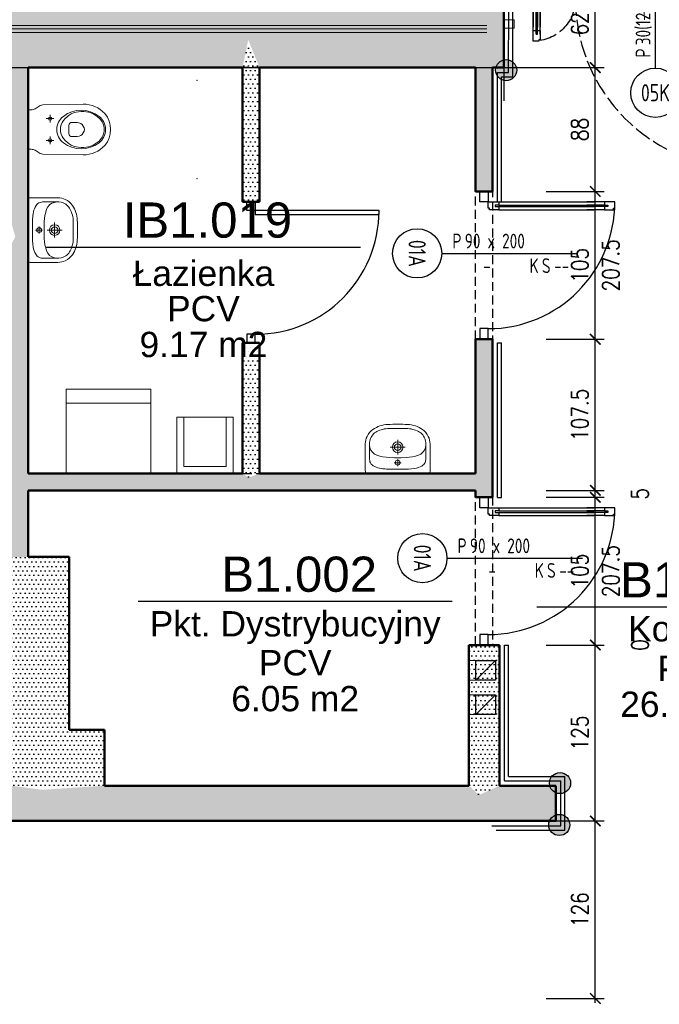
# Model space of a CAD drawing. Header units: millimetres. Extents: x 509 to 7952, y 243 to 5804.
# Tile 26 of 54: x 4995 to 5450, y 1645 to 2345. Entities that reach past the tile are written whole.
import ezdxf
from ezdxf.enums import TextEntityAlignment as Align

# ---------------------------------------------------------------- set-up
doc = ezdxf.new("R2010")
doc.units = ezdxf.units.MM
doc.linetypes.add('ACAD_ISO02W100', pattern=[15, 12, -3])
doc.linetypes.add('HIDDEN', pattern=[9.525, 6.35, -3.175])
for name, color, linetype in [('WK-Drzwi', 9, 'Continuous'), ('WK-EtykDrzwi', 11, 'Continuous'), ('WK-EtykPow', 173, 'Continuous'), ('WK-Poręcze', 252, 'Continuous'), ('WK-Schody', 254, 'Continuous'), ('WK-Wentylacja', 2, 'Continuous'), ('WK-Wymiary', 8, 'Continuous'), ('WK-Ściany', 7, 'Continuous')]:
    doc.layers.add(name, color=color, linetype=linetype)
for name, color, linetype, lineweight in [('WK-INSTALACJE WODKAN', 170, 'Continuous', 5), ('WK-widok', 8, 'Continuous', 0), ('WK-Wyburzenia', 6, 'Continuous', 5)]:
    doc.layers.add(name, color=color, linetype=linetype, lineweight=lineweight)
doc.layers.add('WK-Pomieszczenia', color=173, linetype='Continuous', plot=False)
doc.styles.add('Arial', font='micross.ttf', dxfattribs={"width": 0.9})
doc.styles.add('iso cp', font='isocpeur.ttf')
doc.styles.add('RomanS-Narrow', font='romans.shx', dxfattribs={"width": 0.8})
doc.linetypes.add('BATTING', pattern='A,0.00254,-2.54,[134,ltypeshp.shx,S=2.54,R=0,X=-2.54,Y=0],-5.08,[134,ltypeshp.shx,S=2.54,R=180,X=2.54,Y=0],-2.54', length=10.16254)
doc.dimstyles.new('AEC Dimension 1-50', dxfattribs={"dimtxt": 12, "dimasz": 0.075, "dimexe": 6.25, "dimexo": 0, "dimgap": 5, "dimtad": 1, "dimdec": 1, "dimrnd": 0.5, "dimzin": 9, "dimdsep": 46, "dimtxsty": 'RomanS-Narrow', "dimblk": 'ARCHTICK', "dimcen": 0.125, "dimdle": 3.125, "dimclrd": 8, "dimclre": 8, "dimclrt": 256, "dimadec": 1, "dimazin": 0, "dimtfac": 1, "dimtdec": 1, "dimtmove": 2, "dimatfit": 2, "dimfxl": 0, "dimtolj": 1, "dimtzin": 0, "dimarcsym": 0})
pattern_1 = [(360, (534.9164, 699.143), (1.5875, 3.175), [0, -3.175])]

# ---------------------------------------------------------------- blocks, each defined once
blk = doc.blocks.new('L2')
at = {"color": 8}
for p, q in [((7.5, 5), (20, 5)), ((7.5, 0), (20, 0))]:
    blk.add_line(p, q, dxfattribs=at)
at = {"color": 4}
for p, q in [((7.5, 3), (20, 3)), ((7.5, 2), (20, 2))]:
    blk.add_line(p, q, dxfattribs=at)
blk.add_lwpolyline([(0, 1), (0, 5), (7.5, 5), (7.5, 3), (5, 3), (5, 2), (7.5, 2), (7.5, 0), (1, 0), (1, 1)], close=True)
blk = doc.blocks.new('L3')
for p, q in [((-22.5, -0.5), (-22.5, 0.5)), ((22.5, -0.5), (22.5, 0.5))]:
    blk.add_line(p, q)
at = {"color": 8}
for p, q in [((-15, 2.5), (15, 2.5)), ((-15, -2.5), (15, -2.5))]:
    blk.add_line(p, q, dxfattribs=at)
at = {"color": 4}
for p, q in [((-15, 0.5), (15, 0.5)), ((-15, 0.5), (15, 0.5)), ((-15, -0.5), (15, -0.5)), ((-15, -0.5), (15, -0.5))]:
    blk.add_line(p, q, dxfattribs=at)
blk = doc.blocks.new('J20A')
at = {"color": 8}
for p, q in [((-7.74, -12.8), (-7.74, -18.11)), ((7.74, -12.8), (7.74, -18.11)), ((-10.47, -15.46), (-5.02, -15.46)), ((10.47, -15.46), (5.02, -15.46))]:
    blk.add_line(p, q, dxfattribs=at)
for points in [[(0, 0), (-13.22, 0, 0.361499), (-14.04, -0.68), (-14.04, -1.97, -0.113832), (-14.72, -4.92), (-16.09, -6.9, 0.160391), (-17.54, -10.27, -9.743295)], [(0, 0), (13.22, 0, -0.361499), (14.04, -0.68), (14.04, -1.97, 0.113832), (14.72, -4.92), (16.09, -6.9, -0.160391), (17.54, -10.27, 9.743295)], [(-17.54, -10.27), (-18.01, -38.9, 0.215306), (-11.31, -54.4, 0.363764), (11.31, -54.4, 0.215307), (18.01, -38.9), (17.54, -10.27)]]:
    blk.add_lwpolyline(points, format="xyb")
for points in [[(-9.35, -24.93, -0.495421), (9.35, -24.93, -0.34834), (9.32, -50.32, -0.494226), (-9.35, -50.28, -0.347612)], [(-12.76, -37.61, -0.225934), (-6.49, -24.94, -0.33442), (6.49, -24.93, -0.225682), (12.76, -37.61, -0.205421), (8.17, -50.28, -0.442489), (-8.17, -50.28, -0.205423)], [(-2.92, -28.82), (2.93, -28.82, -0.480655), (5, -30.99), (5, -34.72, -0.244457), (2.45, -39.1, -0.328114), (-2.46, -39.1, -0.243111), (-5, -34.75), (-4.99, -30.99, -0.480295), (-2.92, -28.82)]]:
    blk.add_lwpolyline(points, format="xyb", close=True)
for centre in [(-7.74, -15.46), (7.74, -15.46)]:
    blk.add_circle(centre, 1.15, dxfattribs=at)
for p in [(-35, 0), (35, 0), (-35, -120), (35, -120)]:
    blk.add_point(p)
blk = doc.blocks.new('J50a')
for p, q in [((20.85, 0), (-20.85, 0)), ((-23, -2.14), (-23, -21)), ((0, -10.13), (0, -5.23)), ((23, -21), (23, -2.14)), ((-20, -20.98), (-20, -10.2)), ((2.53, -7.68), (-2.53, -7.68)), ((0, -23.98), (0, -13.48)), ((20, -10.2), (20, -20.98)), ((-5.34, -18.73), (5.34, -18.73))]:
    blk.add_line(p, q)
at = {"flags": 128}
for points in [[(-20.85, 0, 0.056329), (-22.22, -0.1, 0.274623), (-22.85, -0.67, 0.078029), (-23, -2.14, 0.987626)], [(20.85, 0, -0.056329), (22.22, -0.1, -0.274623), (22.85, -0.67, -0.078029), (23, -2.14, -0.987626)], [(-20, -10.2, -0.104891), (-19.52, -7.91, -0.153237), (-17.09, -5.29, -0.096443), (-12.1, -3.56, -0.04719), (-3.09, -2.97), (-2.75, -2.97, 0.009116), (2.75, -2.97), (3.09, -2.97, -0.053543), (12.87, -3.72, -0.091574), (17.37, -5.47, -0.166964), (19.69, -8.36, -0.062926), (20, -10.2, -1.040135)], [(-23, -21, 0.111521), (-21.76, -26.31, 0.123014), (-17.56, -31.31, 0.141312), (-7.12, -34.81, 0.026087), (7.12, -34.81, 0.141312), (17.56, -31.31, 0.123014), (21.76, -26.31, 0.111521), (23, -21)]]:
    blk.add_lwpolyline(points, format="xyb", dxfattribs=at)
blk.add_lwpolyline([(13.79, -30.26, 0.212121), (19.27, -24.85, 0.157769), (19.69, -18.5, 0.270169), (14.76, -12.99, 0.074819), (6.02, -11.37), (6.02, -11.37), (2.16, -11.22), (-2.16, -11.22), (-6.02, -11.37), (-6.02, -11.37, 0.074819), (-14.76, -12.99, 0.270169), (-19.69, -18.5, 0.157769), (-19.27, -24.85, 0.212121), (-13.79, -30.26, 0.110292), (-5.03, -31.99), (0, -32), (5.03, -31.99, 0.110292)], format="xyb", close=True, dxfattribs=at)
for centre, radius in [((0, -7.68), 1.73), ((0, -18.73), 3.78), ((0, -18.73), 2.33)]:
    blk.add_circle(centre, radius)
blk = doc.blocks.new('WK_Pow_tag_01_50')
at = {"color": 0, "linetype": 'ByBlock'}
blk.add_line((-2.789, 0), (2.789, 0), dxfattribs=at)
at = {"color": 0, "linetype": 'ByBlock', "style": 'Arial'}
for tag, height, p in [('POWIERZCHNIE:NUMERAUTO', 0.625, (0.071, 0.482)), ('POWIERZCHNIE:NAZWA', 0.45, (0, -0.455)), ('POWIERZCHNIE_WYKOŃCZENIE:POSADZKA', 0.45, (0, -1.091)), ('POWIERZCHNIE_STYL:POWOBLICZ', 0.45, (0, -1.728))]:
    blk.add_attdef(tag, text='', height=height, dxfattribs=at).set_placement(p, align=Align.MIDDLE)
blk = doc.blocks.new('_ArchTick')
at = {"color": 0, "linetype": 'ByBlock', "const_width": 15}
blk.add_lwpolyline([(-50, -50), (50, 50)], dxfattribs=at)
blk = doc.blocks.new('*D928')
at = {"layer": 'Defpoints', "color": 0}
for p in [(5369.26, 1775.53), (5404.26, 1775.53), (5369.26, 1649.39)]:
    blk.add_point(p, dxfattribs=at)
at = {"layer": 'WK-Wymiary', "color": 8, "linetype": 'Continuous', "lineweight": -2, "ltscale": 1.3}
for p, q in [((5404.26, 1646.27), (5404.26, 1778.66)), ((5369.26, 1775.53), (5410.51, 1775.53)), ((5369.26, 1649.39), (5410.51, 1649.39))]:
    blk.add_line(p, q, dxfattribs=at)
at = {"layer": 'WK-Wymiary', "color": 8, "linetype": 'ByBlock', "lineweight": -2, "xscale": 0.075, "yscale": 0.075, "zscale": 0.075}
for p, rotation in [((5404.26, 1775.53), 90), ((5404.26, 1649.39), 270)]:
    blk.add_blockref('_ArchTick', p, dxfattribs=dict(at, rotation=rotation))
at = {"layer": 'WK-Wymiary', "lineweight": -3, "insert": (5393.26, 1712.46), "char_height": 12, "attachment_point": 5, "rotation": 90, "style": 'RomanS-Narrow'}
blk.add_mtext('\\A1;\\A1;126', dxfattribs=at)
blk = doc.blocks.new('*D929')
at = {"layer": 'Defpoints', "color": 0}
for p in [(5369.26, 1900.51), (5404.26, 1900.51), (5369.26, 1775.53)]:
    blk.add_point(p, dxfattribs=at)
at = {"layer": 'WK-Wymiary', "color": 8, "linetype": 'Continuous', "lineweight": -2, "ltscale": 1.3}
for p, q in [((5404.26, 1772.41), (5404.26, 1903.63)), ((5369.26, 1900.51), (5410.51, 1900.51)), ((5369.26, 1775.53), (5410.51, 1775.53))]:
    blk.add_line(p, q, dxfattribs=at)
at = {"layer": 'WK-Wymiary', "color": 8, "linetype": 'ByBlock', "lineweight": -2, "xscale": 0.075, "yscale": 0.075, "zscale": 0.075}
for p, rotation in [((5404.26, 1900.51), 90), ((5404.26, 1775.53), 270)]:
    blk.add_blockref('_ArchTick', p, dxfattribs=dict(at, rotation=rotation))
at = {"layer": 'WK-Wymiary', "lineweight": -3, "insert": (5393.26, 1838.02), "char_height": 12, "attachment_point": 5, "rotation": 90, "style": 'RomanS-Narrow'}
blk.add_mtext('\\A1;\\A1;125', dxfattribs=at)
blk = doc.blocks.new('*D930')
at = {"layer": 'Defpoints', "color": 0}
for p in [(5369.26, 1900.53), (5369.26, 1900.51), (5404.26, 1900.53)]:
    blk.add_point(p, dxfattribs=at)
at = {"layer": 'WK-Wymiary', "color": 8, "linetype": 'Continuous', "lineweight": -2, "ltscale": 1.3}
for p, q in [((5404.26, 1897.38), (5404.26, 1903.66)), ((5369.26, 1900.53), (5410.51, 1900.53)), ((5369.26, 1900.51), (5410.51, 1900.51)), ((5404.26, 1900.53), (5404.26, 1900.61)), ((5404.26, 1900.51), (5404.26, 1900.43))]:
    blk.add_line(p, q, dxfattribs=at)
at = {"layer": 'WK-Wymiary', "color": 8, "linetype": 'ByBlock', "lineweight": -2, "xscale": 0.075, "yscale": 0.075, "zscale": 0.075}
for p, rotation in [((5404.26, 1900.53), 270), ((5404.26, 1900.51), 90)]:
    blk.add_blockref('_ArchTick', p, dxfattribs=dict(at, rotation=rotation))
at = {"layer": 'WK-Wymiary', "lineweight": -3, "insert": (5436.01, 1900.52), "char_height": 12, "attachment_point": 5, "rotation": 90, "style": 'RomanS-Narrow'}
blk.add_mtext('\\A1;\\A1;0', dxfattribs=at)
blk = doc.blocks.new('*D931')
at = {"layer": 'Defpoints', "color": 0}
for p in [(5369.26, 2005.51), (5404.26, 2005.51), (5369.26, 1900.53)]:
    blk.add_point(p, dxfattribs=at)
at = {"layer": 'WK-Wymiary', "color": 8, "linetype": 'Continuous', "lineweight": -2, "ltscale": 1.3}
for p, q in [((5404.26, 1897.41), (5404.26, 2008.63)), ((5369.26, 2005.51), (5410.51, 2005.51)), ((5369.26, 1900.53), (5410.51, 1900.53))]:
    blk.add_line(p, q, dxfattribs=at)
at = {"layer": 'WK-Wymiary', "color": 8, "linetype": 'ByBlock', "lineweight": -2, "xscale": 0.075, "yscale": 0.075, "zscale": 0.075}
for p, rotation in [((5404.26, 2005.51), 90), ((5404.26, 1900.53), 270)]:
    blk.add_blockref('_ArchTick', p, dxfattribs=dict(at, rotation=rotation))
at = {"layer": 'WK-Wymiary', "lineweight": -3, "insert": (5393.26, 1953.02), "char_height": 12, "attachment_point": 5, "rotation": 90, "style": 'RomanS-Narrow'}
blk.add_mtext('\\A1;\\A1;105', dxfattribs=at)
blk = doc.blocks.new('*D932')
at = {"layer": 'Defpoints', "color": 0}
for p in [(5369.26, 2010.43), (5404.26, 2010.43), (5369.26, 2005.51)]:
    blk.add_point(p, dxfattribs=at)
at = {"layer": 'WK-Wymiary', "color": 8, "linetype": 'Continuous', "lineweight": -2, "ltscale": 1.3}
for p, q in [((5369.26, 2010.43), (5410.51, 2010.43)), ((5404.26, 2002.38), (5404.26, 2013.56)), ((5404.26, 2010.43), (5404.26, 2010.51)), ((5369.26, 2005.51), (5410.51, 2005.51)), ((5404.26, 2005.51), (5404.26, 2005.43))]:
    blk.add_line(p, q, dxfattribs=at)
at = {"layer": 'WK-Wymiary', "color": 8, "linetype": 'ByBlock', "lineweight": -2, "xscale": 0.075, "yscale": 0.075, "zscale": 0.075}
for p, rotation in [((5404.26, 2010.43), 270), ((5404.26, 2005.51), 90)]:
    blk.add_blockref('_ArchTick', p, dxfattribs=dict(at, rotation=rotation))
at = {"layer": 'WK-Wymiary', "lineweight": -3, "insert": (5436.01, 2007.97), "char_height": 12, "attachment_point": 5, "rotation": 90, "style": 'RomanS-Narrow'}
blk.add_mtext('\\A1;\\A1;5', dxfattribs=at)
blk = doc.blocks.new('*D933')
at = {"layer": 'Defpoints', "color": 0}
for p in [(5369.26, 2117.83), (5404.26, 2117.83), (5369.26, 2010.43)]:
    blk.add_point(p, dxfattribs=at)
at = {"layer": 'WK-Wymiary', "color": 8, "linetype": 'Continuous', "lineweight": -2, "ltscale": 1.3}
for p, q in [((5404.26, 2007.31), (5404.26, 2120.95)), ((5369.26, 2117.83), (5410.51, 2117.83)), ((5369.26, 2010.43), (5410.51, 2010.43))]:
    blk.add_line(p, q, dxfattribs=at)
at = {"layer": 'WK-Wymiary', "color": 8, "linetype": 'ByBlock', "lineweight": -2, "xscale": 0.075, "yscale": 0.075, "zscale": 0.075}
for p, rotation in [((5404.26, 2117.83), 90), ((5404.26, 2010.43), 270)]:
    blk.add_blockref('_ArchTick', p, dxfattribs=dict(at, rotation=rotation))
at = {"layer": 'WK-Wymiary', "lineweight": -3, "insert": (5393.26, 2064.13), "char_height": 12, "attachment_point": 5, "rotation": 90, "style": 'RomanS-Narrow'}
blk.add_mtext('\\A1;\\A1;107.5', dxfattribs=at)
blk = doc.blocks.new('*D934')
at = {"layer": 'Defpoints', "color": 0}
for p in [(5369.26, 2222.83), (5404.26, 2222.83), (5369.26, 2117.83)]:
    blk.add_point(p, dxfattribs=at)
at = {"layer": 'WK-Wymiary', "color": 8, "linetype": 'Continuous', "lineweight": -2, "ltscale": 1.3}
for p, q in [((5404.26, 2114.7), (5404.26, 2225.95)), ((5369.26, 2222.83), (5410.51, 2222.83)), ((5369.26, 2117.83), (5410.51, 2117.83))]:
    blk.add_line(p, q, dxfattribs=at)
at = {"layer": 'WK-Wymiary', "color": 8, "linetype": 'ByBlock', "lineweight": -2, "xscale": 0.075, "yscale": 0.075, "zscale": 0.075}
for p, rotation in [((5404.26, 2222.83), 90), ((5404.26, 2117.83), 270)]:
    blk.add_blockref('_ArchTick', p, dxfattribs=dict(at, rotation=rotation))
at = {"layer": 'WK-Wymiary', "lineweight": -3, "insert": (5393.26, 2170.33), "char_height": 12, "attachment_point": 5, "rotation": 90, "style": 'RomanS-Narrow'}
blk.add_mtext('\\A1;\\A1;105', dxfattribs=at)
blk = doc.blocks.new('*D935')
at = {"layer": 'Defpoints', "color": 0}
for p in [(5369.26, 2310.87), (5404.26, 2310.87), (5369.26, 2222.83)]:
    blk.add_point(p, dxfattribs=at)
at = {"layer": 'WK-Wymiary', "color": 8, "linetype": 'Continuous', "lineweight": -2, "ltscale": 1.3}
for p, q in [((5369.26, 2310.87), (5410.51, 2310.87)), ((5404.26, 2219.7), (5404.26, 2313.99)), ((5369.26, 2222.83), (5410.51, 2222.83))]:
    blk.add_line(p, q, dxfattribs=at)
at = {"layer": 'WK-Wymiary', "color": 8, "linetype": 'ByBlock', "lineweight": -2, "xscale": 0.075, "yscale": 0.075, "zscale": 0.075}
for p, rotation in [((5404.26, 2310.87), 90), ((5404.26, 2222.83), 270)]:
    blk.add_blockref('_ArchTick', p, dxfattribs=dict(at, rotation=rotation))
at = {"layer": 'WK-Wymiary', "lineweight": -3, "insert": (5393.26, 2266.85), "char_height": 12, "attachment_point": 5, "rotation": 90, "style": 'RomanS-Narrow'}
blk.add_mtext('\\A1;\\A1;88', dxfattribs=at)
blk = doc.blocks.new('*D936')
at = {"layer": 'Defpoints', "color": 0}
for p in [(5369.26, 2372.87), (5404.26, 2372.87), (5369.26, 2310.87)]:
    blk.add_point(p, dxfattribs=at)
at = {"layer": 'WK-Wymiary', "color": 8, "linetype": 'Continuous', "lineweight": -2, "ltscale": 1.3}
for p, q in [((5369.26, 2372.87), (5410.51, 2372.87)), ((5404.26, 2307.74), (5404.26, 2375.99)), ((5369.26, 2310.87), (5410.51, 2310.87))]:
    blk.add_line(p, q, dxfattribs=at)
at = {"layer": 'WK-Wymiary', "color": 8, "linetype": 'ByBlock', "lineweight": -2, "xscale": 0.075, "yscale": 0.075, "zscale": 0.075}
for p, rotation in [((5404.26, 2372.87), 90), ((5404.26, 2310.87), 270)]:
    blk.add_blockref('_ArchTick', p, dxfattribs=dict(at, rotation=rotation))
at = {"layer": 'WK-Wymiary', "lineweight": -3, "insert": (5393.26, 2341.87), "char_height": 12, "attachment_point": 5, "rotation": 90, "style": 'RomanS-Narrow'}
blk.add_mtext('\\A1;\\A1;62', dxfattribs=at)
blk = doc.blocks.new('WK_Door_Tag_02_50L')
at = {"color": 0, "linetype": 'ByBlock', "lineweight": -2}
blk.add_line((0, 0), (0, 2.75), dxfattribs=at)
blk.add_circle((0, -0.5), 0.5, dxfattribs=at)
at = {"color": 0, "linetype": 'ByBlock', "lineweight": -2, "style": 'RomanS-Narrow', "width": 0.75}
for tag, p in [('DRZWI_OBIEKTY:WYPOSAZENIESAMOZAMYKACZ', (0.1, 2.031)), ('DRZWI_OBIEKTY:WYPOSAZENIEKRATKAWENT', (0.1, 1.781)), ('DRZWI_OBIEKTY:KONTROLADOSTĘPU', (0.1, 2.28)), ('DRZWI_STYL:KLASAPPOŻ', (0.1, 0.839))]:
    blk.add_attdef(tag, text='', height=0.3, rotation=90, dxfattribs=at).set_placement(p, align=Align.TOP_LEFT)
for tag, p in [('DRZWI_STYL:KIERUNEKOTWIERANIAZNAK', (-0.1, 0.214)), ('DRZWI_STYL:ROZMIAR', (-0.1, 0.464))]:
    blk.add_attdef(tag, p, '', height=0.3, rotation=90, dxfattribs=at)
at = {"color": 0, "linetype": 'ByBlock', "lineweight": -2, "style": 'RomanS-Narrow', "width": 0.75, "flags": 4}
blk.add_attdef('DRZWI_OBIEKTY:SYMBOL', text='', height=0.35, rotation=360, dxfattribs=at).set_placement((0, -0.5), align=Align.MIDDLE_CENTER)

msp = doc.modelspace()

# ---------------------------------------------------------------- hatches: boundary and pattern name
at = {"layer": 'WK-Poręcze'}
for points in [[(5348.4, 2308.98, 1), (5333.42, 2308.98, 1)], [(5386.66, 1802.42, 1), (5371.69, 1802.42, 1)], [(5386.13, 1772.67, 1), (5371.15, 1772.67, 1)]]:
    msp.add_hatch(color=253, dxfattribs=at).paths.add_polyline_path(points)
at = {"layer": 'WK-Ściany', "linetype": 'Continuous', "lineweight": -3}
h = msp.add_hatch(dxfattribs=at)
h.set_pattern_fill('DOTS', color=253, scale=2, style=0)
h.set_pattern_definition(pattern_1)
h.paths.add_polyline_path([(4989.28, 2310.87), (4993.28, 2330.54), (4989.28, 2372.87), (4674.28, 2372.87), (4679.28, 2330.29), (4689.28, 2310.87)], flags=0)
h.paths.add_polyline_path([(4674.28, 2310.87), (4679.28, 2330.29), (4674.28, 2372.87), (4399.17, 2372.87), (4399.17, 2310.87)], flags=0)
h.paths.add_polyline_path([(5153.58, 2310.87), (5157.58, 2330.54), (5153.58, 2372.87), (4989.28, 2372.87), (4993.28, 2330.54), (5001.28, 2310.87)], flags=0)
h.paths.add_polyline_path([(5591.17, 2310.87), (5653.17, 2372.87), (5539.17, 2372.87), (5539.17, 2310.87)], flags=0)
h.paths.add_polyline_path([(5339.17, 2310.87), (5339.17, 2372.87), (5319.17, 2372.87), (5323.17, 2330.54), (5331.17, 2310.87)], flags=0)
h.paths.add_polyline_path([(5319.17, 2310.87), (5323.17, 2330.54), (5319.17, 2372.87), (5153.58, 2372.87), (5157.58, 2330.54), (5165.58, 2310.87)], flags=0)
h = msp.add_hatch(dxfattribs=at)
h.set_pattern_fill('DOTS', color=253, scale=2, style=0)
h.set_pattern_definition([(4e-13, (534.9164, 699.143), (1.5875, 3.175), [0, -3.175])])
h.paths.add_polyline_path([(5001.28, 2310.87), (4993.28, 2330.54), (4989.28, 2310.87), (4989.28, 2200.53), (4992.03, 2190.53), (5001.28, 2185.53)], flags=0)
h.paths.add_polyline_path([(5001.28, 2185.53), (4992.03, 2190.53), (4989.28, 2185.53), (4989.28, 2010.43), (4998.28, 2014.43), (5001.28, 2022.43)], flags=0)
h.paths.add_polyline_path([(5001.28, 2010.43), (4998.28, 2014.43), (4989.28, 2010.43), (4989.28, 1963.09), (5001.28, 1963.09)], flags=0)
h = msp.add_hatch(dxfattribs=at)
h.set_pattern_fill('DOTS', color=253, scale=2, style=0)
h.set_pattern_definition(pattern_1)
h.paths.add_polyline_path([(5165.58, 2310.87), (5157.58, 2330.54), (5153.58, 2310.87), (5153.58, 2215.33), (5165.58, 2215.33)], flags=0)
h.paths.add_polyline_path([(5165.58, 2115.33), (5153.58, 2115.33), (5153.58, 2022.43), (5157.58, 2019.43), (5165.58, 2022.43)], flags=0)
h = msp.add_hatch(dxfattribs=at)
h.set_pattern_fill('DOTS', color=253, scale=2, style=0)
h.set_pattern_definition(pattern_1)
h.paths.add_polyline_path([(5331.17, 2310.87), (5323.17, 2330.54), (5319.17, 2310.87), (5319.17, 2222.83), (5331.17, 2222.83)], flags=0)
h.paths.add_polyline_path([(5331.17, 2117.83), (5319.17, 2117.83), (5319.17, 2022.43), (5322.17, 2014.43), (5331.17, 2010.43)], flags=0)
h.paths.add_polyline_path([(5331.17, 2010.43), (5322.17, 2014.43), (5319.17, 2010.43), (5319.17, 2005.51), (5331.17, 2005.51)], flags=0)
h = msp.add_hatch(dxfattribs=at)
h.set_pattern_fill('DOTS', color=253, scale=2, style=0)
h.set_pattern_definition([(0, (534.9164, 699.143), (1.5875, 3.175), [0, -3.175])])
h.paths.add_polyline_path([(5001.28, 2022.43), (4998.28, 2014.43), (5001.28, 2010.43), (5153.58, 2010.43), (5157.58, 2019.43), (5153.58, 2022.43)], flags=0)
h.paths.add_polyline_path([(5165.58, 2022.43), (5157.58, 2019.43), (5153.58, 2010.43), (5319.17, 2010.43), (5322.17, 2014.43), (5319.17, 2022.43)], flags=0)
h = msp.add_hatch(dxfattribs=at)
h.set_pattern_fill('DOTS', color=253, scale=2, style=0)
h.set_pattern_definition(pattern_1)
h.paths.add_polyline_path([(5001.28, 1963.09), (4989.28, 1963.09), (4989.28, 1840.34), (5030.35, 1840.34), (5030.35, 1963.09)], flags=0)
h = msp.add_hatch(dxfattribs=at)
h.set_pattern_fill('DOTS', color=253, scale=2, style=0)
h.set_pattern_definition([(360, (534.9164, 699.143), (1.5875, 3.175), [0, -3.175])])
h.paths.add_polyline_path([(5314.48, 1800.53), (5321.71, 1794.01), (5336.17, 1800.53), (5336.17, 1900.53), (5314.48, 1900.53)], flags=0)
h = msp.add_hatch(dxfattribs=at)
h.set_pattern_fill('DOTS', color=253, scale=2, style=0)
h.set_pattern_definition(pattern_1)
h.paths.add_polyline_path([(5030.35, 1840.34), (4989.28, 1840.34), (4989.28, 1800.53), (5011.31, 1797.7), (5055.35, 1800.53), (5055.35, 1840.34)], flags=0)
h = msp.add_hatch(dxfattribs=at)
h.set_pattern_fill('DOTS', color=253, scale=2, style=0)
h.set_pattern_definition([(1e-13, (534.9164, 699.143), (1.5875, 3.175), [0, -3.175])])
h.paths.add_polyline_path([(4795.5, 1800.53), (4795.5, 1775.53), (4797.46, 1775.53), (4797.46, 1800.53)], flags=0)
h.paths.add_polyline_path([(4897.46, 1800.53), (4897.46, 1775.53), (4989.28, 1775.53), (5011.31, 1797.7), (4989.28, 1800.53)], flags=0)
h.paths.add_polyline_path([(5055.35, 1800.53), (5011.31, 1797.7), (4989.28, 1775.53), (5314.48, 1775.53), (5321.71, 1794.01), (5314.48, 1800.53)], flags=0)
h.paths.add_polyline_path([(5336.17, 1800.53), (5321.71, 1794.01), (5314.48, 1775.53), (5327.26, 1775.53), (5336.17, 1800.53)], flags=0)
h.paths.add_polyline_path([(5336.17, 1800.53), (5327.26, 1775.53), (5376.17, 1775.53), (5376.17, 1800.53)], flags=0)

# ---------------------------------------------------------------- linework, layer by layer
at = {"layer": 'WK-Drzwi', "color": 9, "linetype": 'Continuous', "lineweight": -3}
for points in [[(5322.17, 2215.33), (5322.17, 2222.83), (5328.17, 2222.83), (5328.17, 2215.33)], [(5156.58, 2209.33), (5156.58, 2215.33), (5162.58, 2215.33), (5162.58, 2209.33)], [(5162.58, 2209.33), (5162.58, 2206.33), (5250.58, 2206.33), (5250.58, 2209.33)], [(5156.58, 2121.33), (5156.58, 2115.33), (5162.58, 2115.33), (5162.58, 2121.33)], [(5322.17, 2125.33), (5322.17, 2117.83), (5328.17, 2117.83), (5328.17, 2125.33)], [(5322.17, 1998.01), (5322.17, 2005.51), (5328.17, 2005.51), (5328.17, 1998.01)], [(5322.17, 1908.01), (5322.17, 1900.51), (5328.17, 1900.51), (5328.17, 1908.01)]]:
    msp.add_lwpolyline(points, close=True, dxfattribs=at)
at = {"layer": 'WK-Drzwi', "color": 8, "linetype": 'ACAD_ISO02W100', "lineweight": -3, "extrusion": (0, 0, -1)}
msp.add_arc((-5360.18, 2359.62), 30, 180, 270, dxfattribs=at)
at = {"layer": 'WK-Drzwi', "color": 8, "linetype": 'ACAD_ISO02W100', "lineweight": -3}
msp.add_arc((5510.18, 2359.62), 120, 180, 270, dxfattribs=at)
at = {"layer": 'WK-Drzwi', "color": 8, "linetype": 'Continuous', "lineweight": -3}
for centre, radius in [((5328.17, 2215.33), 90), ((5162.58, 2209.33), 88), ((5328.17, 1998.01), 90)]:
    msp.add_arc(centre, radius, 270, 0, dxfattribs=at)
at = {"layer": 'WK-INSTALACJE WODKAN'}
msp.add_line((5028.3, 2072.43), (5088.3, 2072.43), dxfattribs=at)
for points in [[(5028.3, 2082.43), (5088.3, 2082.43), (5088.3, 2022.43), (5028.3, 2022.43)], [(5106.91, 2062.43), (5146.91, 2062.43), (5146.91, 2022.43), (5106.91, 2022.43)]]:
    msp.add_lwpolyline(points, close=True, dxfattribs=at)
msp.add_lwpolyline([(5111.91, 2062.43), (5111.91, 2027.43), (5141.91, 2027.43), (5141.91, 2062.43)], dxfattribs=at)
at = {"layer": 'WK-Pomieszczenia', "color": 173, "linetype": 'HIDDEN', "lineweight": -3}
for p, q in [((5339.18, 2356.87), (5339.17, 2310.87)), ((5001.28, 2310.87), (5001.28, 2022.43)), ((5319.17, 2310.87), (5001.28, 2310.87)), ((5319.17, 2022.43), (5319.17, 2310.87)), ((5339.17, 2310.87), (5331.17, 2310.87)), ((5331.17, 2310.87), (5331.17, 1900.53)), ((5001.28, 2022.43), (5319.17, 2022.43)), ((5001.28, 2010.43), (5001.28, 1963.09)), ((5319.17, 2010.43), (5001.28, 2010.43)), ((5319.17, 1900.53), (5319.17, 2010.43)), ((5001.28, 1963.09), (5030.35, 1963.09)), ((5030.35, 1963.09), (5030.35, 1840.34)), ((5314.48, 1800.53), (5314.48, 1900.53)), ((5314.48, 1900.53), (5319.17, 1900.53)), ((5331.17, 1900.53), (5336.17, 1900.53)), ((5336.17, 1900.53), (5336.17, 1800.53)), ((5030.35, 1840.34), (5055.35, 1840.34)), ((5055.35, 1840.34), (5055.35, 1800.53)), ((5055.35, 1800.53), (5314.48, 1800.53)), ((5336.17, 1800.53), (5376.17, 1800.53)), ((5376.17, 1800.53), (5376.17, 1775.53)), ((5314.76, 1775.53), (1723.3, 1775.53)), ((5376.17, 1775.53), (5327.26, 1775.53))]:
    msp.add_line(p, q, dxfattribs=at)
at = {"layer": 'WK-Poręcze', "color": 252, "linetype": 'Continuous', "lineweight": -3}
for p, q in [((5342.67, 2307.37), (5342.68, 2353.37)), ((5345.67, 2304.36), (5345.68, 2350.37)), ((5334.67, 2307.37), (5342.67, 2307.37)), ((5334.67, 2215.33), (5334.67, 2307.37)), ((5337.67, 2215.33), (5337.67, 2304.37)), ((5337.67, 2304.37), (5345.67, 2304.36)), ((5334.67, 2215.33), (5337.67, 2215.33)), ((5334.67, 2115.33), (5337.67, 2115.33)), ((5334.67, 2005.28), (5334.67, 2115.33)), ((5337.67, 2005.28), (5337.67, 2115.33)), ((5334.67, 2005.28), (5337.67, 2005.28)), ((5339.67, 1900.53), (5342.67, 1900.53)), ((5339.67, 1804.03), (5339.67, 1900.53)), ((5342.67, 1807.03), (5342.67, 1900.53)), ((5342.67, 1807.03), (5382.67, 1807.03)), ((5382.67, 1769.03), (5382.67, 1807.03)), ((5339.67, 1804.03), (5379.67, 1804.03)), ((5379.67, 1772.03), (5379.67, 1804.03)), ((5330.76, 1772.03), (5379.67, 1772.03)), ((5333.76, 1769.03), (5382.67, 1769.03))]:
    msp.add_line(p, q, dxfattribs=at)
at = {"layer": 'WK-Poręcze', "color": 253}
for centre in [(5340.91, 2308.98), (5379.18, 1802.42), (5378.64, 1772.67)]:
    msp.add_circle(centre, 7.49, dxfattribs=at)
at = {"layer": 'WK-Schody', "ltscale": 1.3}
for points in [[(5339.17, 2372.87), (5339.17, 2287.2)], [(4339.24, 2310.87), (5371.7, 2310.87)]]:
    msp.add_lwpolyline(points, dxfattribs=at)
at = {"layer": 'WK-Wentylacja', "ltscale": 0.5}
for p, q in [((5319.27, 1875.49), (5333.27, 1889.49)), ((5319.27, 1851.16), (5333.27, 1865.16))]:
    msp.add_line(p, q, dxfattribs=at)
for points in [[(5319.27, 1889.49), (5333.27, 1889.49), (5333.27, 1875.49), (5319.27, 1875.49)], [(5319.27, 1865.16), (5333.27, 1865.16), (5333.27, 1851.16), (5319.27, 1851.16)]]:
    msp.add_lwpolyline(points, close=True, dxfattribs=at)
at = {"layer": 'WK-widok', "linetype": 'HIDDEN'}
for p, q in [((5319.27, 1889.49), (5314.48, 1889.49)), ((5319.27, 1875.49), (5314.48, 1875.49)), ((5319.27, 1865.16), (5314.48, 1865.16)), ((5319.27, 1851.16), (5314.48, 1851.16))]:
    msp.add_line(p, q, dxfattribs=at)
at = {"layer": 'WK-widok', "ltscale": 5}
for points in [[(4373.17, 2340.86), (5327.17, 2340.86)], [(4373.17, 2335.86), (5327.17, 2335.86)]]:
    msp.add_lwpolyline(points, dxfattribs=at)
at = {"layer": 'WK-Wyburzenia', "color": 6, "linetype": 'Continuous', "lineweight": 5}
msp.add_lwpolyline([(5346.67, 2338.87), (5339.17, 2338.87), (5339.17, 2344.87), (5346.67, 2344.87)], close=True, dxfattribs=at)
at = {"layer": 'WK-Wyburzenia', "color": 8, "linetype": 'Continuous', "lineweight": 5}
msp.add_arc((5346.67, 2344.87), 92.5, 0, 90, dxfattribs=at)
at = {"layer": 'WK-Ściany', "color": 7, "linetype": 'Continuous', "lineweight": 50}
for p, q in [((5339.17, 2310.87), (5339.17, 2372.87)), ((5001.28, 2310.87), (5153.58, 2310.87)), ((5001.28, 2022.43), (5001.28, 2310.87)), ((5153.58, 2310.87), (5153.58, 2215.33)), ((5165.58, 2310.87), (5319.17, 2310.87)), ((5165.58, 2215.33), (5165.58, 2310.87)), ((5319.17, 2310.87), (5319.17, 2222.83)), ((5331.17, 2310.87), (5339.17, 2310.87)), ((5331.17, 2222.83), (5331.17, 2310.87)), ((5319.17, 2222.83), (5331.17, 2222.83)), ((5153.58, 2215.33), (5165.58, 2215.33)), ((5165.58, 2115.33), (5153.58, 2115.33)), ((5153.58, 2115.33), (5153.58, 2022.43)), ((5165.58, 2022.43), (5165.58, 2115.33)), ((5331.17, 2117.83), (5319.17, 2117.83)), ((5319.17, 2117.83), (5319.17, 2022.43)), ((5331.17, 2005.51), (5331.17, 2117.83)), ((5153.58, 2022.43), (5001.28, 2022.43)), ((5319.17, 2022.43), (5165.58, 2022.43)), ((5001.28, 1963.09), (5001.28, 2010.43)), ((5001.28, 2010.43), (5319.17, 2010.43)), ((5319.17, 2010.43), (5319.17, 2005.51)), ((5319.17, 2005.51), (5331.17, 2005.51)), ((5030.35, 1963.09), (5001.28, 1963.09)), ((5030.35, 1840.34), (5030.35, 1963.09)), ((5336.17, 1900.53), (5314.48, 1900.53)), ((5314.48, 1900.53), (5314.48, 1800.53)), ((5336.17, 1800.53), (5336.17, 1900.53)), ((5055.35, 1840.34), (5030.35, 1840.34)), ((5055.35, 1800.53), (5055.35, 1840.34)), ((5314.48, 1800.53), (5055.35, 1800.53)), ((5376.17, 1800.53), (5336.17, 1800.53)), ((5376.17, 1775.53), (5376.17, 1800.53)), ((4897.46, 1775.53), (5376.17, 1775.53)), ((5324.76, 1775.53), (5317.26, 1775.53))]:
    msp.add_line(p, q, dxfattribs=at)
at = {"layer": 'WK-Ściany', "color": 7, "linetype": 'Continuous', "lineweight": -3}
for p, q in [((5314.76, 1775.53), (5317.26, 1775.53)), ((5324.76, 1775.53), (5327.26, 1775.53))]:
    msp.add_line(p, q, dxfattribs=at)
at = {"layer": 'WK-Ściany', "linetype": 'BATTING', "lineweight": 0, "ltscale": 0.25}
msp.add_lwpolyline([(4373.17, 2338.36), (5327.17, 2338.36)], dxfattribs=at)

# ---------------------------------------------------------------- block references
at = {"layer": 'WK-Drzwi', "color": 9, "linetype": 'ACAD_ISO02W100', "lineweight": -3, "extrusion": (0, 0, -1), "zscale": -1, "rotation": 269.9999999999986}
msp.add_blockref('L2', (-5365.18, 2359.62), dxfattribs=at)
at = {"layer": 'WK-Drzwi', "color": 9, "linetype": 'ACAD_ISO02W100', "lineweight": -3, "xscale": 0.6666666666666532, "rotation": 90.00000000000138}
msp.add_blockref('L3', (5362.68, 2344.62), dxfattribs=at)
at = {"layer": 'WK-Drzwi', "color": 9, "linetype": 'ACAD_ISO02W100', "lineweight": -3, "rotation": 90.00000000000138}
msp.add_blockref('L2', (5365.18, 2329.62), dxfattribs=at)
at = {"layer": 'WK-Drzwi', "color": 9, "linetype": 'Continuous', "lineweight": -3, "yscale": 1.0999999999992}
for p in [(5328.17, 2209.83), (5328.17, 1992.51)]:
    msp.add_blockref('L2', p, dxfattribs=at)
at = {"layer": 'WK-Drzwi', "color": 9, "linetype": 'Continuous', "lineweight": -3, "xscale": 1.99999999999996, "yscale": 1.1}
for p in [(5373.17, 2212.58), (5373.17, 1995.26)]:
    msp.add_blockref('L3', p, dxfattribs=at)
at = {"layer": 'WK-Drzwi', "color": 9, "linetype": 'Continuous', "lineweight": -3, "extrusion": (0, 0, -1), "yscale": 1.0999999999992, "zscale": -1}
for p in [(-5418.17, 2209.83), (-5418.17, 1992.51)]:
    msp.add_blockref('L2', p, dxfattribs=at)
at = {"layer": 'WK-EtykDrzwi', "color": 11, "linetype": 'Continuous', "lineweight": -3, "ltscale": 1.3}
ref = msp.add_blockref('WK_Door_Tag_02_50L', (5446.96, 2310.45), dxfattribs=dict(at, xscale=35, yscale=35, zscale=35))
ref.add_attrib('DRZWI_OBIEKTY:KONTROLADOSTĘPU', '--', dxfattribs={"layer": '0', "color": 0, "linetype": 'ByBlock', "lineweight": -2, "height": 10.5, "rotation": 90, "style": 'iso cp', "width": 0.75}).set_placement((5450.46, 2390.26), align=Align.TOP_LEFT)
ref.add_attrib('DRZWI_STYL:KIERUNEKOTWIERANIAZNAK', 'P', (5443.46, 2317.95), dxfattribs={"layer": '0', "color": 0, "linetype": 'ByBlock', "lineweight": -2, "height": 10.5, "rotation": 90, "style": 'iso cp', "width": 0.75})
ref.add_attrib('DRZWI_STYL:KLASAPPOŻ', '-', dxfattribs={"layer": '0', "color": 0, "linetype": 'ByBlock', "lineweight": -2, "height": 10.5, "rotation": 90, "style": 'iso cp', "width": 0.75}).set_placement((5450.46, 2339.83), align=Align.TOP_LEFT)
ref.add_attrib('DRZWI_STYL:ROZMIAR', '30(120) x 200', (5443.46, 2326.7), dxfattribs={"layer": '0', "color": 0, "linetype": 'ByBlock', "lineweight": -2, "height": 10.5, "rotation": 90, "style": 'iso cp', "width": 0.75})
ref.add_attrib('DRZWI_OBIEKTY:WYPOSAZENIESAMOZAMYKACZ', '-', dxfattribs={"layer": '0', "color": 0, "linetype": 'ByBlock', "lineweight": -2, "height": 10.5, "rotation": 90, "style": 'iso cp', "width": 0.75}).set_placement((5450.46, 2381.52), align=Align.TOP_LEFT)
ref.add_attrib('DRZWI_OBIEKTY:WYPOSAZENIEKRATKAWENT', '-', dxfattribs={"layer": '0', "color": 0, "linetype": 'ByBlock', "lineweight": -2, "height": 10.5, "rotation": 90, "style": 'iso cp', "width": 0.75}).set_placement((5450.46, 2372.77), align=Align.TOP_LEFT)
ref.add_attrib('DRZWI_OBIEKTY:SYMBOL', '05K', dxfattribs={"layer": '0', "color": 0, "linetype": 'ByBlock', "lineweight": -2, "height": 12.25, "style": 'iso cp', "width": 0.75}).set_placement((5446.96, 2292.95), align=Align.MIDDLE_CENTER)
ref = msp.add_blockref('WK_Door_Tag_02_50L', (5295.17, 2178.83), dxfattribs=dict(at, xscale=35, yscale=35, zscale=35, rotation=270))
ref.add_attrib('DRZWI_OBIEKTY:KONTROLADOSTĘPU', '--', dxfattribs={"layer": '0', "color": 0, "linetype": 'ByBlock', "lineweight": -2, "height": 10.5, "style": 'iso cp', "width": 0.75}).set_placement((5374.99, 2175.33), align=Align.TOP_LEFT)
ref.add_attrib('DRZWI_STYL:KIERUNEKOTWIERANIAZNAK', 'P', (5302.68, 2182.33), dxfattribs={"layer": '0', "color": 0, "linetype": 'ByBlock', "lineweight": -2, "height": 10.5, "style": 'iso cp', "width": 0.75})
ref.add_attrib('DRZWI_STYL:KLASAPPOŻ', '-', dxfattribs={"layer": '0', "color": 0, "linetype": 'ByBlock', "lineweight": -2, "height": 10.5, "style": 'iso cp', "width": 0.75}).set_placement((5324.56, 2175.33), align=Align.TOP_LEFT)
ref.add_attrib('DRZWI_STYL:ROZMIAR', '90 x 200', (5311.43, 2182.33), dxfattribs={"layer": '0', "color": 0, "linetype": 'ByBlock', "lineweight": -2, "height": 10.5, "style": 'iso cp', "width": 0.75})
ref.add_attrib('DRZWI_OBIEKTY:WYPOSAZENIESAMOZAMYKACZ', 'S', dxfattribs={"layer": '0', "color": 0, "linetype": 'ByBlock', "lineweight": -2, "height": 10.5, "style": 'iso cp', "width": 0.75}).set_placement((5366.25, 2175.33), align=Align.TOP_LEFT)
ref.add_attrib('DRZWI_OBIEKTY:WYPOSAZENIEKRATKAWENT', 'K', dxfattribs={"layer": '0', "color": 0, "linetype": 'ByBlock', "lineweight": -2, "height": 10.5, "style": 'iso cp', "width": 0.75}).set_placement((5357.5, 2175.33), align=Align.TOP_LEFT)
ref.add_attrib('DRZWI_OBIEKTY:SYMBOL', '01A', dxfattribs={"layer": '0', "color": 0, "linetype": 'ByBlock', "lineweight": -2, "height": 12.25, "rotation": 270, "style": 'iso cp', "width": 0.75}).set_placement((5277.67, 2178.83), align=Align.MIDDLE_CENTER)
ref = msp.add_blockref('WK_Door_Tag_02_50L', (5298.85, 1962.28), dxfattribs=dict(at, xscale=35, yscale=35, zscale=35, rotation=270))
ref.add_attrib('DRZWI_OBIEKTY:KONTROLADOSTĘPU', '--', dxfattribs={"layer": '0', "color": 0, "linetype": 'ByBlock', "lineweight": -2, "height": 10.5, "style": 'iso cp', "width": 0.75}).set_placement((5378.66, 1958.78), align=Align.TOP_LEFT)
ref.add_attrib('DRZWI_STYL:KIERUNEKOTWIERANIAZNAK', 'P', (5306.35, 1965.78), dxfattribs={"layer": '0', "color": 0, "linetype": 'ByBlock', "lineweight": -2, "height": 10.5, "style": 'iso cp', "width": 0.75})
ref.add_attrib('DRZWI_STYL:KLASAPPOŻ', '-', dxfattribs={"layer": '0', "color": 0, "linetype": 'ByBlock', "lineweight": -2, "height": 10.5, "style": 'iso cp', "width": 0.75}).set_placement((5328.23, 1958.78), align=Align.TOP_LEFT)
ref.add_attrib('DRZWI_STYL:ROZMIAR', '90 x 200', (5315.1, 1965.78), dxfattribs={"layer": '0', "color": 0, "linetype": 'ByBlock', "lineweight": -2, "height": 10.5, "style": 'iso cp', "width": 0.75})
ref.add_attrib('DRZWI_OBIEKTY:WYPOSAZENIESAMOZAMYKACZ', 'S', dxfattribs={"layer": '0', "color": 0, "linetype": 'ByBlock', "lineweight": -2, "height": 10.5, "style": 'iso cp', "width": 0.75}).set_placement((5369.92, 1958.78), align=Align.TOP_LEFT)
ref.add_attrib('DRZWI_OBIEKTY:WYPOSAZENIEKRATKAWENT', 'K', dxfattribs={"layer": '0', "color": 0, "linetype": 'ByBlock', "lineweight": -2, "height": 10.5, "style": 'iso cp', "width": 0.75}).set_placement((5361.17, 1958.78), align=Align.TOP_LEFT)
ref.add_attrib('DRZWI_OBIEKTY:SYMBOL', '01A', dxfattribs={"layer": '0', "color": 0, "linetype": 'ByBlock', "lineweight": -2, "height": 12.25, "rotation": 270, "style": 'iso cp', "width": 0.75}).set_placement((5281.35, 1962.28), align=Align.MIDDLE_CENTER)
at = {"layer": 'WK-EtykPow', "color": 173, "linetype": 'Continuous', "lineweight": -3, "ltscale": 1.3, "xscale": 40, "yscale": 40, "zscale": 40}
for p, values in [((5125.75, 2183.22), {'POWIERZCHNIE_WYKOŃCZENIE:POSADZKA': 'PCV', 'POWIERZCHNIE:NUMERAUTO': 'IB1.019', 'POWIERZCHNIE:NAZWA': 'Łazienka', 'POWIERZCHNIE_STYL:POWOBLICZ': '9.17 m2'}), ((5190.94, 1931.59), {'POWIERZCHNIE_WYKOŃCZENIE:POSADZKA': 'PCV', 'POWIERZCHNIE:NUMERAUTO': 'B1.002', 'POWIERZCHNIE:NAZWA': 'Pkt. Dystrybucyjny', 'POWIERZCHNIE_STYL:POWOBLICZ': '6.05 m2'}), ((5474.37, 1927.59), {'POWIERZCHNIE_WYKOŃCZENIE:POSADZKA': 'PCV', 'POWIERZCHNIE:NUMERAUTO': 'B1.001', 'POWIERZCHNIE:NAZWA': 'Korytarz', 'POWIERZCHNIE_STYL:POWOBLICZ': '26.44 m2'})]:
    msp.add_blockref('WK_Pow_tag_01_50', p, dxfattribs=at).add_auto_attribs(values)
at = {"layer": 'WK-INSTALACJE WODKAN', "color": 170, "linetype": 'Continuous', "lineweight": 5}
for name, p, rotation in [('J20A', (5001.28, 2266.83), 89.99999999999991), ('J50a', (5001.28, 2195.38), 89.99999999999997), ('J50a', (5263.8, 2022.43), 180)]:
    msp.add_blockref(name, p, dxfattribs=dict(at, rotation=rotation))

# ---------------------------------------------------------------- texts
at = {"layer": 'WK-Wymiary', "color": 8, "linetype": 'Continuous', "lineweight": -3, "char_height": 12, "attachment_point": 2, "rotation": 90, "style": 'RomanS-Narrow'}
for insert in [(5409.26, 2170.33), (5409.26, 1953.01)]:
    msp.add_mtext('\\A1;207.5', dxfattribs=dict(at, insert=insert))

# ---------------------------------------------------------------- dimensions: what is measured, and where the dimension line sits
at = {"layer": 'WK-Wymiary', "color": 8, "linetype": 'Continuous', "lineweight": -3, "ltscale": 1.3}
for base, p1, p2, text, picture, middle in [((5404.26, 2372.87), (5369.26, 2310.87), (5369.26, 2372.87), '\\A1;62', '*D936', (5393.26, 2341.87)), ((5404.26, 2310.87), (5369.26, 2222.83), (5369.26, 2310.87), '\\A1;88', '*D935', (5393.26, 2266.85)), ((5404.26, 2222.83), (5369.26, 2117.83), (5369.26, 2222.83), '\\A1;105', '*D934', (5393.26, 2170.33)), ((5404.26, 2117.83), (5369.26, 2010.43), (5369.26, 2117.83), '\\A1;107.5', '*D933', (5393.26, 2064.13)), ((5404.26, 2010.43), (5369.26, 2005.51), (5369.26, 2010.43), '\\A1;5', '*D932', (5436.01, 2007.97)), ((5404.26, 2005.51), (5369.26, 1900.53), (5369.26, 2005.51), '\\A1;105', '*D931', (5393.26, 1953.02)), ((5404.26, 1900.53), (5369.26, 1900.51), (5369.26, 1900.53), '\\A1;0', '*D930', (5436.01, 1900.52)), ((5404.26, 1900.51), (5369.26, 1775.53), (5369.26, 1900.51), '\\A1;125', '*D929', (5393.26, 1838.02)), ((5404.26, 1775.53), (5369.26, 1649.39), (5369.26, 1775.53), '\\A1;126', '*D928', (5393.26, 1712.46))]:
    dim = msp.add_linear_dim(base=base, p1=p1, p2=p2, angle=90, text=text, dimstyle='AEC Dimension 1-50', override={"dimclrd": 8, "dimclre": 8, "dimclrt": 256}, dxfattribs=at)
    dim.commit()
    dim.dimension.update_dxf_attribs({"geometry": picture, "text_midpoint": middle})

doc.saveas('drawing.dxf')
